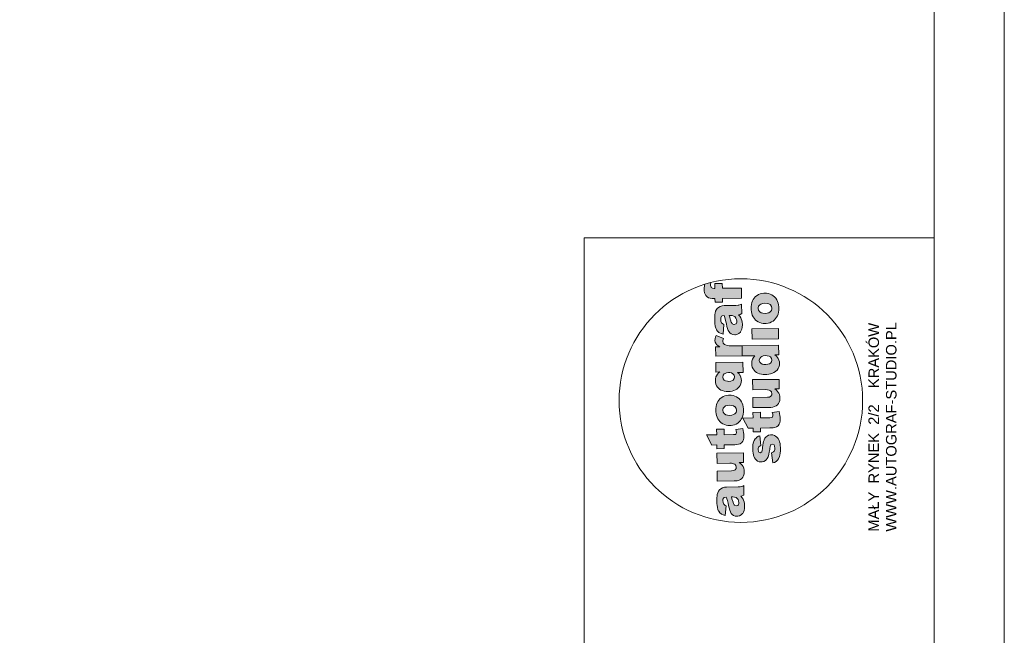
# Model space of a CAD drawing. Header units: millimetres. Extents: x 49908 to 79848, y -11883 to -3092.
# Tile 187 of 222: x 78351 to 79758, y -9440 to -8561. Entities that reach past the tile are written whole.
import ezdxf

# ---------------------------------------------------------------- set-up
doc = ezdxf.new("R2010")
doc.units = ezdxf.units.MM
doc.layers.add('A_CIENKA', color=9, linetype='Continuous', lineweight=9)
doc.styles.add('Arial', font='arial.ttf')

msp = doc.modelspace()

# ---------------------------------------------------------------- hatches: boundary and pattern name
at = {"layer": 'A_CIENKA'}
h = msp.add_hatch(color=2, dxfattribs=at)
h.dxf.hatch_style = 1
h.paths.add_polyline_path([(79360.8, -9228.4), (79360.4, -9228.4), (79357.9, -9228.7), (79355.2, -9229.5), (79355.1, -9229.6), (79352.6, -9230.9), (79350.7, -9232.5), (79349.5, -9234.1), (79348.4, -9236.4), (79347.7, -9239.1), (79347.4, -9241.1), (79347.2, -9243.6), (79347.1, -9246.4), (79347.1, -9249.6), (79347.2, -9251.9), (79347.5, -9254.6), (79347.8, -9257.1), (79347.9, -9257.6), (79348.6, -9260.4), (79349.6, -9262.6), (79349.8, -9262.9), (79351.4, -9265.1), (79353.2, -9266.8), (79353.9, -9267.2), (79356.2, -9268.2), (79359, -9269), (79360.3, -9255.1), (79358.7, -9254.5), (79356.9, -9252.8), (79356, -9250.6), (79355.7, -9247.6), (79355.8, -9245.8), (79356.8, -9243.7), (79357.7, -9243.1), (79360.5, -9242.6), (79361.5, -9245.2), (79362.2, -9247.7), (79362.2, -9247.7), (79362.7, -9249.3), (79363.2, -9251.5), (79363.9, -9254.5), (79364.7, -9258.2), (79365.4, -9261.2), (79366.4, -9263.8), (79367.6, -9265.9), (79368.9, -9267.5), (79370.9, -9268.8), (79373.3, -9269.7), (79376, -9269.9), (79377, -9269.9), (79379.5, -9269.3), (79381.7, -9268.1), (79383.7, -9266.3), (79384, -9266), (79385.2, -9264.1), (79386.1, -9261.7), (79386.6, -9259.1), (79386.7, -9256), (79386.7, -9254.8), (79386.4, -9252), (79385.9, -9249.4), (79385.1, -9247.1), (79384.4, -9245.8), (79383, -9243.7), (79381.1, -9241.5), (79383.4, -9241), (79385.7, -9239.9), (79385.5, -9226.3), (79384, -9227), (79381.7, -9227.8), (79380.4, -9228), (79377.5, -9228.2)])
h.paths.add_polyline_path([(79372.1, -9242.6), (79374.5, -9243.2), (79375.7, -9244.1), (79377.4, -9246.2), (79378.2, -9248.1), (79378.6, -9250.7), (79378.5, -9251.9), (79377.6, -9254.2), (79377.2, -9254.6), (79374.8, -9255.4), (79374.4, -9255.4), (79372.1, -9254.2), (79371.8, -9253.9), (79370.8, -9251.9), (79369.7, -9248.7), (79369.4, -9247.6), (79368.6, -9245), (79367.8, -9242.5), (79370.1, -9242.4)], flags=16)
h.paths.add_polyline_path([(79373.3, -9203.9), (79371.2, -9204.8), (79368.2, -9205.2), (79347.4, -9205.5), (79347.6, -9220), (79371.7, -9219.7), (79373.3, -9219.7), (79376.2, -9219.3), (79378.7, -9218.6), (79380.9, -9217.6), (79382.6, -9216.2), (79384.2, -9214.4), (79385.3, -9212.2), (79385.9, -9209.6), (79386.1, -9206.8), (79385.9, -9204.1), (79385.4, -9201.5), (79384.4, -9199.2), (79383, -9197.1), (79381.2, -9195.1), (79379, -9193.2), (79385.1, -9193.1), (79384.9, -9179.6), (79347.1, -9180.1), (79347.3, -9194.5), (79365.5, -9194.3), (79368.2, -9194.4), (79370.8, -9195), (79372.7, -9195.9), (79374.1, -9197.6), (79374.7, -9200.1), (79374.5, -9201.7)])
h.paths.add_polyline_path([(79346.7, -9145.8), (79346.8, -9153.8), (79332.4, -9154), (79340.1, -9168.4), (79347, -9168.3), (79347.1, -9173.6), (79357.7, -9173.5), (79357.6, -9168.2), (79370.9, -9168), (79372.6, -9168), (79375.6, -9167.8), (79378.1, -9167.3), (79380, -9166.7), (79380.5, -9166.5), (79382.7, -9164.9), (79384.2, -9162.9), (79384.3, -9162.7), (79385, -9160.7), (79385.4, -9158.1), (79385.5, -9154.9), (79385.4, -9152.9), (79385.2, -9150.3), (79384.8, -9147.6), (79384.2, -9144.9), (79374.2, -9146), (79374.8, -9148.2), (79375.2, -9150.8), (79374, -9153), (79373.7, -9153.2), (79370.8, -9153.5), (79357.4, -9153.7), (79357.3, -9145.7)])
h.paths.add_polyline_path([(79351.9, -9101.9), (79351.5, -9102.3), (79349.9, -9104.1), (79348.5, -9106.1), (79347.4, -9108.3), (79346.6, -9110.7), (79346, -9113.3), (79345.6, -9116.1), (79345.6, -9119.1), (79345.6, -9120.8), (79345.9, -9123.6), (79346.5, -9126.2), (79347.3, -9128.7), (79348.4, -9130.9), (79349.7, -9133), (79351.5, -9135), (79353.4, -9136.7), (79355.5, -9138.1), (79357.8, -9139.2), (79360.3, -9139.9), (79362.9, -9140.4), (79365.7, -9140.5), (79367.3, -9140.4), (79369.9, -9140), (79372.4, -9139.4), (79374.7, -9138.4), (79376.8, -9137), (79378.8, -9135.4), (79380.6, -9133.4), (79382, -9131.5), (79383.1, -9129.3), (79384, -9126.9), (79384.6, -9124.3), (79385, -9121.6), (79385.1, -9118.6), (79385, -9116.7), (79384.7, -9113.9), (79384.1, -9111.2), (79383.3, -9108.8), (79382.2, -9106.5), (79380.9, -9104.5), (79379.3, -9102.7), (79379.2, -9102.6), (79377.2, -9100.9), (79375.1, -9099.5), (79372.8, -9098.4), (79370.4, -9097.7), (79367.7, -9097.2), (79364.9, -9097.1), (79363.8, -9097.1), (79361.1, -9097.5), (79358.5, -9098.1), (79356.1, -9099), (79354, -9100.3)])
h.paths.add_polyline_path([(79356, -9121.4), (79355.5, -9118.8), (79355.5, -9118.2), (79356.2, -9115.8), (79357.8, -9113.8), (79359.6, -9112.6), (79362.1, -9111.9), (79365.2, -9111.6), (79368.4, -9111.9), (79370.9, -9112.5), (79372.8, -9113.6), (79373.3, -9114), (79374.8, -9116.1), (79375.2, -9118.7), (79375.3, -9119.3), (79374.6, -9121.8), (79372.9, -9123.8), (79371, -9125), (79368.5, -9125.7), (79365.5, -9126), (79362.4, -9125.8), (79359.9, -9125.1), (79358, -9124), (79357.4, -9123.5)], flags=16)
h.paths.add_polyline_path([(79345.6, -9050.5), (79345.7, -9064.1), (79351.3, -9064), (79349.6, -9065.4), (79347.8, -9067.4), (79346.4, -9069.4), (79345.7, -9071.2), (79345.2, -9073.7), (79345, -9076.7), (79345.2, -9078.9), (79345.7, -9081.4), (79346.7, -9083.8), (79348, -9085.9), (79349.8, -9087.8), (79350.7, -9088.5), (79352.6, -9089.8), (79354.9, -9090.7), (79357.4, -9091.4), (79360.2, -9091.8), (79363.3, -9091.9), (79366.1, -9091.8), (79368.9, -9091.3), (79371.4, -9090.6), (79373.7, -9089.7), (79375.7, -9088.4), (79377, -9087.4), (79378.9, -9085.5), (79380.4, -9083.4), (79381.4, -9081.2), (79382, -9078.7), (79382.2, -9076.1), (79382, -9073.9), (79381.3, -9071.4), (79380.3, -9068.9), (79380.1, -9068.7), (79378.7, -9066.7), (79376.6, -9064.7), (79384.4, -9064.6), (79384.2, -9050)])
h.paths.add_polyline_path([(79356, -9074), (79355.4, -9071.4), (79356, -9068.8), (79357.6, -9066.8), (79358.7, -9066), (79361, -9065.1), (79363.9, -9064.7), (79365.4, -9064.8), (79368.1, -9065.4), (79370.1, -9066.5), (79371.6, -9068.5), (79372.2, -9071), (79371.7, -9073.6), (79370.3, -9075.6), (79369.5, -9076.2), (79367.2, -9077.1), (79364.2, -9077.5), (79362.1, -9077.4), (79359.4, -9076.9), (79357.5, -9075.9)], flags=16)
h.paths.add_polyline_path([(79370.4, -9026.8), (79367.5, -9026.7), (79364.4, -9026.5), (79361.8, -9026.1), (79359.6, -9025.5), (79358, -9024.7), (79357.9, -9024.6), (79356.2, -9022.8), (79355.6, -9020.3), (79355.7, -9019), (79356.6, -9016.2), (79346.2, -9011.8), (79345.3, -9013.9), (79344.6, -9016.5), (79344.3, -9018.9), (79344.3, -9019), (79344.8, -9021.7), (79345.9, -9024), (79346.7, -9024.9), (79348.7, -9026.5), (79351.5, -9028), (79345.3, -9028), (79345.5, -9041.6), (79383.2, -9041.2), (79383.1, -9026.6)])
h.paths.add_polyline_path([(79357.7, -8969.3), (79357.3, -8969.3), (79354.7, -8969.7), (79352, -8970.5), (79351.9, -8970.5), (79349.4, -8971.8), (79347.5, -8973.4), (79346.4, -8975), (79345.3, -8977.3), (79344.6, -8980.1), (79344.3, -8982), (79344.1, -8984.5), (79344, -8987.4), (79344, -8990.5), (79344.1, -8992.8), (79344.3, -8995.5), (79344.7, -8998), (79344.8, -8998.6), (79345.5, -9001.4), (79346.5, -9003.5), (79346.6, -9003.8), (79348.2, -9006), (79350.1, -9007.7), (79350.7, -9008.1), (79353, -9009.2), (79355.9, -9009.9), (79357.1, -8996.1), (79355.6, -8995.4), (79353.7, -8993.8), (79352.9, -8991.5), (79352.6, -8988.5), (79352.7, -8986.7), (79353.6, -8984.6), (79354.5, -8984), (79357.3, -8983.5), (79358.3, -8986.1), (79359.1, -8988.6), (79359.1, -8988.6), (79359.5, -8990.2), (79360, -8992.5), (79360.7, -8995.5), (79361.5, -8999.1), (79362.3, -9002.1), (79363.3, -9004.7), (79364.4, -9006.8), (79365.8, -9008.4), (79367.7, -9009.7), (79370.1, -9010.6), (79372.9, -9010.8), (79373.9, -9010.8), (79376.3, -9010.2), (79378.6, -9009), (79380.6, -9007.2), (79380.8, -9006.9), (79382, -9005), (79382.9, -9002.7), (79383.4, -9000), (79383.6, -8996.9), (79383.5, -8995.7), (79383.3, -8992.9), (79382.7, -8990.4), (79381.9, -8988.1), (79381.3, -8986.8), (79379.8, -8984.6), (79377.9, -8982.4), (79380.3, -8981.9), (79382.5, -8980.8), (79382.3, -8967.2), (79380.8, -8967.9), (79378.5, -8968.7), (79377.3, -8968.9), (79374.3, -8969.1)])
h.paths.add_polyline_path([(79364.6, -8983.4), (79366.9, -8983.4), (79369, -8983.5), (79371.3, -8984.2), (79372.5, -8985), (79374.2, -8987.1), (79375.1, -8989), (79375.5, -8991.6), (79375.4, -8992.9), (79374.4, -8995.1), (79374, -8995.5), (79371.7, -8996.3), (79371.2, -8996.3), (79368.9, -8995.2), (79368.7, -8994.8), (79367.6, -8992.8), (79366.6, -8989.6), (79366.3, -8988.5), (79365.5, -8985.9)], flags=16)
h.paths.add_polyline_path([(79344.2, -8937.8), (79344.3, -8944.7), (79343.4, -8944.7), (79340.9, -8944.5), (79338.7, -8943.3), (79338.2, -8940.6), (79338.2, -8939.3), (79338.5, -8936.4, 0.013685), (79329.4, -8939), (79329.2, -8941.5), (79329, -8943.9), (79329, -8946), (79329.1, -8948.4), (79329.5, -8951.1), (79330.2, -8953.2), (79331.3, -8955.1), (79333.1, -8956.9), (79334.9, -8958), (79337.6, -8958.8), (79340.2, -8959.1), (79342.7, -8959.2), (79344.4, -8959.2), (79344.5, -8964.6), (79355.1, -8964.5), (79355.1, -8959.1), (79382.2, -8958.7), (79382.1, -8944.2), (79354.9, -8944.5), (79354.8, -8937.6)])
h.paths.add_polyline_path([(79400.3, -8958.5), (79398.9, -8960.5), (79397.8, -8962.7), (79397, -8965.1), (79396.4, -8967.7), (79396.1, -8970.5), (79396, -8973.5), (79396, -8975.1), (79396.3, -8978), (79396.9, -8980.6), (79397.7, -8983.1), (79398.8, -8985.3), (79400.2, -8987.4), (79401.9, -8989.4), (79403.9, -8991.1), (79406, -8992.5), (79408.3, -8993.6), (79410.7, -8994.3), (79413.3, -8994.8), (79416.1, -8994.9), (79417.7, -8994.8), (79420.3, -8994.5), (79422.8, -8993.8), (79425.1, -8992.7), (79427.3, -8991.4), (79429.2, -8989.8), (79431, -8987.8), (79432.4, -8985.9), (79433.5, -8983.7), (79434.4, -8981.3), (79435, -8978.7), (79435.4, -8976), (79435.5, -8973), (79435.4, -8971.1), (79435.1, -8968.3), (79434.5, -8965.6), (79433.7, -8963.2), (79432.6, -8961), (79431.3, -8958.9), (79429.7, -8957.1), (79429.6, -8957), (79427.6, -8955.3), (79425.5, -8953.9), (79423.2, -8952.8), (79420.8, -8952.1), (79418.1, -8951.6), (79415.4, -8951.5), (79414.2, -8951.5), (79411.5, -8951.9), (79409, -8952.5), (79406.6, -8953.5), (79404.4, -8954.7), (79402.3, -8956.3), (79401.9, -8956.8)])
h.paths.add_polyline_path([(79405.9, -8973.2), (79405.9, -8972.7), (79406.6, -8970.2), (79408.3, -8968.2), (79410, -8967.1), (79412.5, -8966.3), (79415.7, -8966), (79418.9, -8966.2), (79421.4, -8966.9), (79423.2, -8967.9), (79423.8, -8968.4), (79425.2, -8970.5), (79425.7, -8973.1), (79425.7, -8973.8), (79425, -8976.2), (79423.3, -8978.2), (79423.3, -8978.3), (79421.4, -8979.4), (79418.9, -8980.1), (79415.9, -8980.4), (79412.9, -8980.2), (79410.4, -8979.5), (79408.4, -8978.4), (79407.8, -8977.9), (79406.4, -8975.8)], flags=16)
h.paths.add_polyline_path([(79397.2, -9002.6), (79397.4, -9017.1), (79435.2, -9016.6), (79435, -9002.1)])
h.paths.add_polyline_path([(79383.1, -9026.6), (79383.2, -9041.2), (79401.4, -9040.9), (79400.9, -9041.5), (79399.2, -9043.6), (79398, -9045.9), (79397.7, -9046.8), (79397.1, -9049.3), (79396.9, -9052.1), (79397.1, -9054.6), (79397.7, -9057.1), (79398.8, -9059.4), (79400.2, -9061.6), (79402, -9063.5), (79403.6, -9064.7), (79405.7, -9065.8), (79408, -9066.7), (79410.6, -9067.4), (79413.4, -9067.7), (79416.5, -9067.8), (79418.5, -9067.7), (79421.3, -9067.4), (79423.8, -9066.8), (79426.3, -9065.9), (79428.6, -9064.9), (79430.7, -9063.5), (79431.4, -9063), (79433.2, -9061.3), (79434.7, -9059.3), (79435.7, -9057), (79436.3, -9054.5), (79436.4, -9051.7), (79436.3, -9049.7), (79435.7, -9047.1), (79434.7, -9044.7), (79433.9, -9043.6), (79432.2, -9041.6), (79429.9, -9039.6), (79435.4, -9039.5), (79435.3, -9026)])
h.paths.add_polyline_path([(79413.4, -9041), (79416.4, -9040.7), (79419.1, -9040.9), (79421.6, -9041.4), (79423.6, -9042.5), (79425.2, -9044.6), (79425.8, -9047.1), (79425.3, -9049.4), (79423.7, -9051.5), (79422.4, -9052.3), (79420, -9053.1), (79416.9, -9053.3), (79414.3, -9053.2), (79411.7, -9052.7), (79409.8, -9051.7), (79408.3, -9049.9), (79407.7, -9047.4), (79408.3, -9044.8), (79409.8, -9042.7), (79411.1, -9041.8)], flags=16)
h.paths.add_polyline_path([(79398.1, -9075), (79398.2, -9089.5), (79416.4, -9089.3), (79419.2, -9089.4), (79421.8, -9089.9), (79423.6, -9090.8), (79425, -9092.5), (79425.6, -9095.1), (79425.5, -9096.7), (79424.2, -9098.8), (79424.2, -9098.8), (79422.2, -9099.8), (79419.2, -9100.2), (79398.4, -9100.4), (79398.6, -9115), (79422.6, -9114.7), (79424.2, -9114.6), (79427.1, -9114.2), (79429.6, -9113.5), (79431.8, -9112.5), (79433.6, -9111.1), (79435.1, -9109.3), (79436.2, -9107.1), (79436.9, -9104.6), (79437, -9101.7), (79436.9, -9099), (79436.3, -9096.4), (79435.4, -9094.2), (79435.3, -9094), (79433.9, -9092), (79432.2, -9090.1), (79429.9, -9088.1), (79436, -9088.1), (79435.9, -9074.6)])
h.paths.add_polyline_path([(79409.3, -9129.6), (79409.2, -9121.6), (79398.6, -9121.7), (79398.7, -9129.7), (79384.3, -9129.9), (79392, -9144.3), (79398.9, -9144.2), (79399, -9149.5), (79409.6, -9149.4), (79409.5, -9144.1), (79422.8, -9143.9), (79424.5, -9143.9), (79427.6, -9143.6), (79430, -9143.2), (79432, -9142.6), (79432.4, -9142.3), (79434.6, -9140.8), (79436.1, -9138.7), (79436.9, -9136.6), (79437.3, -9134), (79437.4, -9130.8), (79437.3, -9128.8), (79437.1, -9126.2), (79436.7, -9123.5), (79436.1, -9120.7), (79426.1, -9121.9), (79426.8, -9124.1), (79427.1, -9126.6), (79425.9, -9128.9), (79425.6, -9129), (79422.7, -9129.4)])
h.paths.add_polyline_path([(79418.7, -9155.7), (79417.5, -9156.7), (79415.8, -9158.6), (79414.5, -9161.1), (79414.5, -9161.3), (79413.8, -9163.3), (79413.3, -9165.7), (79412.8, -9168.6), (79412.4, -9171.9), (79412.2, -9173.3), (79411.8, -9176.3), (79411.2, -9178.2), (79409.1, -9179.6), (79407, -9178.5), (79406.5, -9177.7), (79406.1, -9174.9), (79406.2, -9173.1), (79407.2, -9170.7), (79407.5, -9170.3), (79409.8, -9169), (79408.3, -9155.2), (79406.7, -9155.9), (79404.3, -9157.3), (79402.5, -9158.8), (79401.8, -9159.6), (79400.4, -9161.7), (79399.3, -9164.3), (79399, -9165.7), (79398.6, -9168.1), (79398.4, -9170.9), (79398.4, -9174.3), (79398.5, -9177), (79398.8, -9179.9), (79399.2, -9182.3), (79399.9, -9184.5), (79400.7, -9186.4), (79402.2, -9188.6), (79404, -9190.4), (79405.3, -9191.3), (79407.7, -9192.2), (79410.4, -9192.5), (79411.7, -9192.4), (79414.2, -9191.7), (79416.5, -9190.4), (79417.3, -9189.7), (79419, -9187.7), (79420.2, -9185.4), (79420.8, -9183.6), (79421.4, -9181.3), (79421.9, -9178.4), (79422.5, -9174.9), (79422.8, -9173.4), (79423.4, -9170.3), (79423.9, -9168.7), (79424.2, -9168.2), (79426.4, -9167), (79428.7, -9168.2), (79429.6, -9169.9), (79430, -9172.7), (79429.8, -9174.7), (79428.9, -9177), (79427.8, -9178.2), (79425.3, -9179.5), (79426.8, -9193.9), (79429.3, -9193.1), (79431.6, -9191.8), (79433.5, -9190.2), (79435.1, -9188.1), (79435.8, -9186.9), (79436.6, -9184.9), (79437.2, -9182.6), (79437.6, -9179.9), (79437.9, -9176.8), (79437.9, -9173.4), (79437.9, -9172), (79437.7, -9169), (79437.3, -9166.3), (79436.7, -9163.9), (79436, -9161.8), (79435.9, -9161.7), (79434.5, -9159.2), (79432.9, -9157.1), (79430.9, -9155.6), (79429.6, -9154.9), (79427.1, -9154), (79424.6, -9153.7), (79423.5, -9153.8), (79421, -9154.4)])

# ---------------------------------------------------------------- linework, layer by layer
at = {"layer": 'A_CIENKA', "color": 2}
for p, q in [((79157.6, -8872.6), (79157.6, -11782.6)), ((79657.6, -8872.6), (79657.6, -11782.6))]:
    msp.add_line(p, q, dxfattribs=at)
at = {"layer": 'A_CIENKA', "color": 2, "lineweight": 0}
for p, q in [((79329.2, -8941.5), (79329, -8943.9)), ((79329.4, -8939), (79329.2, -8941.5)), ((79338.2, -8939.3), (79338.5, -8936.4)), ((79338.2, -8940.6), (79338.2, -8939.3)), ((79338.7, -8943.2), (79338.2, -8940.6)), ((79338.9, -8943.4), (79338.7, -8943.2)), ((79340.9, -8944.5), (79338.9, -8943.4)), ((79354.8, -8937.6), (79344.2, -8937.8)), ((79344.2, -8937.8), (79344.3, -8944.7)), ((79354.9, -8944.5), (79354.8, -8937.6)), ((79329, -8943.9), (79329, -8946)), ((79329, -8946), (79329.1, -8948.4)), ((79329.1, -8948.4), (79329.5, -8951.1)), ((79329.5, -8951.1), (79330.2, -8953.2)), ((79330.2, -8953.2), (79331.3, -8955.1)), ((79331.3, -8955.1), (79333.1, -8956.9)), ((79333.1, -8956.9), (79334.9, -8958)), ((79343.4, -8944.7), (79340.9, -8944.5)), ((79344.3, -8944.7), (79343.4, -8944.7)), ((79382.1, -8944.2), (79354.9, -8944.5)), ((79382.2, -8958.7), (79382.1, -8944.2)), ((79401.9, -8956.8), (79400.3, -8958.5)), ((79402.3, -8956.3), (79401.9, -8956.8)), ((79404.4, -8954.7), (79402.3, -8956.3)), ((79406.6, -8953.5), (79404.4, -8954.7)), ((79409, -8952.5), (79406.6, -8953.5)), ((79411.5, -8951.9), (79409, -8952.5)), ((79414.2, -8951.5), (79411.5, -8951.9)), ((79415.4, -8951.5), (79414.2, -8951.5)), ((79418.1, -8951.6), (79415.4, -8951.5)), ((79420.8, -8952.1), (79418.1, -8951.6)), ((79423.2, -8952.8), (79420.8, -8952.1)), ((79425.5, -8953.9), (79423.2, -8952.8)), ((79427.6, -8955.3), (79425.5, -8953.9)), ((79429.6, -8957), (79427.6, -8955.3)), ((79429.7, -8957.1), (79429.6, -8957)), ((79431.3, -8958.9), (79429.7, -8957.1)), ((79334.9, -8958), (79337.6, -8958.8)), ((79337.6, -8958.8), (79340.2, -8959.1)), ((79340.2, -8959.1), (79342.7, -8959.2)), ((79342.7, -8959.2), (79344.4, -8959.2)), ((79344.4, -8959.2), (79344.5, -8964.6)), ((79344.5, -8964.6), (79355.1, -8964.5)), ((79349.4, -8971.8), (79347.5, -8973.4)), ((79351.9, -8970.5), (79349.4, -8971.8)), ((79352, -8970.5), (79351.9, -8970.5)), ((79354.7, -8969.7), (79352, -8970.5)), ((79357.3, -8969.3), (79354.7, -8969.7)), ((79355.1, -8959.1), (79382.2, -8958.7)), ((79355.1, -8964.5), (79355.1, -8959.1)), ((79357.7, -8969.3), (79357.3, -8969.3)), ((79374.3, -8969.1), (79357.7, -8969.3)), ((79377.3, -8968.9), (79374.3, -8969.1)), ((79378.5, -8968.7), (79377.3, -8968.9)), ((79380.8, -8967.9), (79378.5, -8968.7)), ((79382.3, -8967.2), (79380.8, -8967.9)), ((79382.5, -8980.8), (79382.3, -8967.2)), ((79396.1, -8970.5), (79396, -8973.5)), ((79396.4, -8967.7), (79396.1, -8970.5)), ((79397, -8965.1), (79396.4, -8967.7)), ((79397.8, -8962.7), (79397, -8965.1)), ((79398.9, -8960.5), (79397.8, -8962.7)), ((79400.3, -8958.5), (79398.9, -8960.5)), ((79405.9, -8972.7), (79406.6, -8970.2)), ((79406.6, -8970.2), (79408.3, -8968.2)), ((79408.3, -8968.2), (79410, -8967.1)), ((79410, -8967.1), (79412.5, -8966.3)), ((79412.5, -8966.3), (79415.6, -8966)), ((79415.6, -8966), (79415.7, -8966)), ((79415.7, -8966), (79418.9, -8966.2)), ((79418.9, -8966.2), (79421.4, -8966.9)), ((79421.4, -8966.9), (79423.2, -8967.9)), ((79423.2, -8967.9), (79423.8, -8968.4)), ((79423.8, -8968.4), (79425.2, -8970.5)), ((79425.2, -8970.5), (79425.7, -8973.1)), ((79432.6, -8961), (79431.3, -8958.9)), ((79433.7, -8963.2), (79432.6, -8961)), ((79434.5, -8965.6), (79433.7, -8963.2)), ((79435.1, -8968.3), (79434.5, -8965.6)), ((79435.4, -8971.1), (79435.1, -8968.3)), ((79435.5, -8973), (79435.4, -8971.1)), ((79344.1, -8984.5), (79344, -8987.4)), ((79344.3, -8982), (79344.1, -8984.5)), ((79344.6, -8980.1), (79344.3, -8982)), ((79345.3, -8977.3), (79344.6, -8980.1)), ((79346.4, -8975), (79345.3, -8977.3)), ((79347.5, -8973.4), (79346.4, -8975)), ((79352.7, -8986.7), (79353.6, -8984.6)), ((79353.6, -8984.6), (79354.5, -8984)), ((79354.5, -8984), (79357.3, -8983.5)), ((79357.3, -8983.5), (79357.3, -8983.5)), ((79357.3, -8983.5), (79358.3, -8986.1)), ((79365.5, -8985.9), (79364.6, -8983.4)), ((79364.6, -8983.4), (79366.9, -8983.4)), ((79366.3, -8988.5), (79365.5, -8985.9)), ((79366.9, -8983.4), (79369, -8983.5)), ((79369, -8983.5), (79371.3, -8984.2)), ((79371.3, -8984.2), (79372.5, -8985)), ((79372.5, -8985), (79374.2, -8987.1)), ((79377.9, -8982.4), (79380.3, -8981.9)), ((79379.8, -8984.6), (79377.9, -8982.4)), ((79381.3, -8986.8), (79379.8, -8984.6)), ((79380.3, -8981.9), (79382.5, -8980.8)), ((79396, -8973.5), (79396, -8975.1)), ((79396, -8975.1), (79396.3, -8978)), ((79396.3, -8978), (79396.9, -8980.6)), ((79396.9, -8980.6), (79397.7, -8983.1)), ((79397.7, -8983.1), (79398.8, -8985.3)), ((79398.8, -8985.3), (79400.2, -8987.4)), ((79405.9, -8973.2), (79405.9, -8972.7)), ((79406.4, -8975.8), (79405.9, -8973.2)), ((79407.8, -8977.9), (79406.4, -8975.8)), ((79408.4, -8978.4), (79407.8, -8977.9)), ((79410.4, -8979.5), (79408.4, -8978.4)), ((79412.9, -8980.2), (79410.4, -8979.5)), ((79415.9, -8980.4), (79412.9, -8980.2)), ((79418.9, -8980.1), (79415.9, -8980.4)), ((79421.4, -8979.4), (79418.9, -8980.1)), ((79423.3, -8978.3), (79421.4, -8979.4)), ((79425, -8976.2), (79423.3, -8978.2)), ((79423.3, -8978.2), (79423.3, -8978.3)), ((79425.7, -8973.8), (79425, -8976.2)), ((79425.7, -8973.1), (79425.7, -8973.8)), ((79431, -8987.8), (79432.4, -8985.9)), ((79432.4, -8985.9), (79433.5, -8983.7)), ((79433.5, -8983.7), (79434.4, -8981.3)), ((79434.4, -8981.3), (79435, -8978.7)), ((79435, -8978.7), (79435.4, -8976)), ((79435.4, -8976), (79435.5, -8973)), ((79344, -8987.4), (79344, -8990.5)), ((79344, -8990.5), (79344.1, -8992.8)), ((79344.1, -8992.8), (79344.3, -8995.5)), ((79344.3, -8995.5), (79344.7, -8998)), ((79344.7, -8998), (79344.8, -8998.6)), ((79344.8, -8998.6), (79345.5, -9001.4)), ((79352.6, -8988.5), (79352.7, -8986.7)), ((79352.9, -8991.5), (79352.6, -8988.5)), ((79353.7, -8993.7), (79352.9, -8991.5)), ((79353.8, -8993.9), (79353.7, -8993.7)), ((79355.6, -8995.4), (79353.8, -8993.9)), ((79357.1, -8996.1), (79355.6, -8995.4)), ((79355.9, -9009.9), (79357.1, -8996.1)), ((79358.3, -8986.1), (79359.1, -8988.6)), ((79359.1, -8988.6), (79359.1, -8988.6)), ((79359.1, -8988.6), (79359.5, -8990.2)), ((79359.5, -8990.2), (79360, -8992.5)), ((79360, -8992.5), (79360.7, -8995.5)), ((79360.7, -8995.5), (79361.5, -8999.1)), ((79361.5, -8999.1), (79362.3, -9002.1)), ((79366.6, -8989.6), (79366.3, -8988.5)), ((79367.6, -8992.8), (79366.6, -8989.6)), ((79368.7, -8994.8), (79367.6, -8992.8)), ((79368.9, -8995.2), (79368.7, -8994.8)), ((79371.2, -8996.3), (79368.9, -8995.2)), ((79371.7, -8996.3), (79371.2, -8996.3)), ((79374, -8995.5), (79371.7, -8996.3)), ((79374.4, -8995.1), (79374, -8995.5)), ((79374.2, -8987.1), (79375.1, -8989)), ((79375.4, -8992.9), (79374.4, -8995.1)), ((79375.1, -8989), (79375.5, -8991.6)), ((79375.5, -8991.6), (79375.4, -8992.9)), ((79381.9, -8988.1), (79381.3, -8986.8)), ((79382.7, -8990.4), (79381.9, -8988.1)), ((79383.3, -8992.9), (79382.7, -8990.4)), ((79382.9, -9002.7), (79383.4, -9000)), ((79383.5, -8995.7), (79383.3, -8992.9)), ((79383.4, -9000), (79383.6, -8996.9)), ((79383.6, -8996.9), (79383.5, -8995.7)), ((79400.2, -8987.4), (79401.8, -8989.2)), ((79401.8, -8989.2), (79401.9, -8989.4)), ((79401.9, -8989.4), (79403.9, -8991.1)), ((79403.9, -8991.1), (79406, -8992.5)), ((79406, -8992.5), (79408.3, -8993.6)), ((79408.3, -8993.6), (79410.7, -8994.3)), ((79410.7, -8994.3), (79413.3, -8994.8)), ((79413.3, -8994.8), (79416.1, -8994.9)), ((79416.1, -8994.9), (79417.7, -8994.8)), ((79417.7, -8994.8), (79420.3, -8994.5)), ((79420.3, -8994.5), (79422.8, -8993.8)), ((79422.8, -8993.8), (79425.1, -8992.7)), ((79425.1, -8992.7), (79427.3, -8991.4)), ((79427.3, -8991.4), (79429.2, -8989.8)), ((79429.2, -8989.8), (79431, -8987.8)), ((79345.3, -9013.9), (79344.6, -9016.5)), ((79346.2, -9011.8), (79345.3, -9013.9)), ((79345.5, -9001.4), (79346.5, -9003.5)), ((79356.6, -9016.2), (79346.2, -9011.8)), ((79346.5, -9003.5), (79346.6, -9003.8)), ((79346.6, -9003.8), (79348.2, -9006)), ((79348.2, -9006), (79350.1, -9007.7)), ((79350.1, -9007.7), (79350.7, -9008.1)), ((79350.7, -9008.1), (79353, -9009.2)), ((79353, -9009.2), (79355.9, -9009.9)), ((79362.3, -9002.1), (79363.3, -9004.7)), ((79363.3, -9004.7), (79364.4, -9006.8)), ((79364.4, -9006.8), (79365.8, -9008.4)), ((79365.8, -9008.4), (79367.7, -9009.7)), ((79367.7, -9009.7), (79370.1, -9010.6)), ((79370.1, -9010.6), (79372.9, -9010.8)), ((79372.9, -9010.8), (79373.9, -9010.8)), ((79373.9, -9010.8), (79376.3, -9010.2)), ((79376.3, -9010.2), (79378.6, -9009)), ((79378.6, -9009), (79380.6, -9007.2)), ((79380.6, -9007.2), (79380.8, -9006.9)), ((79380.8, -9006.9), (79382, -9005)), ((79382, -9005), (79382.9, -9002.7)), ((79435, -9002.1), (79397.2, -9002.6)), ((79397.2, -9002.6), (79397.4, -9017.1)), ((79435.2, -9016.6), (79435, -9002.1)), ((79344.6, -9016.5), (79344.3, -9018.9)), ((79344.3, -9018.9), (79344.3, -9019)), ((79344.3, -9019), (79344.8, -9021.7)), ((79344.8, -9021.7), (79345.9, -9024)), ((79345.3, -9028), (79345.5, -9041.6)), ((79351.5, -9028), (79345.3, -9028)), ((79345.9, -9024), (79346.7, -9024.9)), ((79346.7, -9024.9), (79348.7, -9026.5)), ((79348.7, -9026.5), (79351.5, -9028)), ((79355.6, -9020.3), (79355.7, -9019)), ((79356.2, -9022.8), (79355.6, -9020.3)), ((79355.7, -9019), (79356.6, -9016.2)), ((79357.9, -9024.6), (79356.2, -9022.8)), ((79358, -9024.7), (79357.9, -9024.6)), ((79359.6, -9025.5), (79358, -9024.7)), ((79361.8, -9026.1), (79359.6, -9025.5)), ((79364.4, -9026.5), (79361.8, -9026.1)), ((79367.5, -9026.7), (79364.4, -9026.5)), ((79370.4, -9026.8), (79367.5, -9026.7)), ((79383.1, -9026.6), (79370.4, -9026.8)), ((79435.3, -9026), (79383.1, -9026.6)), ((79383.2, -9041.2), (79383.1, -9026.6)), ((79383.1, -9026.6), (79383.2, -9041.2)), ((79397.4, -9017.1), (79435.2, -9016.6)), ((79435.4, -9039.5), (79435.3, -9026)), ((79345.5, -9041.6), (79383.2, -9041.2)), ((79383.2, -9041.2), (79401.4, -9040.9)), ((79400.9, -9041.5), (79399.2, -9043.6)), ((79401.4, -9040.9), (79400.9, -9041.5)), ((79409.8, -9042.7), (79411.1, -9041.8)), ((79411.1, -9041.8), (79413.4, -9041)), ((79413.4, -9041), (79416.4, -9040.7)), ((79416.4, -9040.7), (79419.1, -9040.9)), ((79419.1, -9040.9), (79421.6, -9041.4)), ((79421.6, -9041.4), (79423.6, -9042.5)), ((79429.9, -9039.6), (79435.4, -9039.5)), ((79432.2, -9041.6), (79429.9, -9039.6)), ((79433.9, -9043.6), (79432.2, -9041.6)), ((79384.2, -9050), (79345.6, -9050.5)), ((79345.6, -9050.5), (79345.7, -9064.1)), ((79384.4, -9064.6), (79384.2, -9050)), ((79397.1, -9049.3), (79396.9, -9052.1)), ((79396.9, -9052.1), (79397.1, -9054.6)), ((79397.7, -9046.8), (79397.1, -9049.3)), ((79397.1, -9054.6), (79397.7, -9057.1)), ((79398, -9045.9), (79397.7, -9046.8)), ((79399.2, -9043.6), (79398, -9045.9)), ((79407.7, -9047.3), (79408.3, -9044.8)), ((79407.7, -9047.5), (79407.7, -9047.3)), ((79408.3, -9049.9), (79407.7, -9047.5)), ((79408.3, -9044.8), (79409.8, -9042.7)), ((79409.8, -9051.7), (79408.3, -9049.9)), ((79411.7, -9052.7), (79409.8, -9051.7)), ((79414.3, -9053.2), (79411.7, -9052.7)), ((79416.9, -9053.3), (79414.3, -9053.2)), ((79420, -9053.1), (79416.9, -9053.3)), ((79422.4, -9052.3), (79420, -9053.1)), ((79423.7, -9051.5), (79422.4, -9052.3)), ((79423.6, -9042.5), (79423.6, -9042.6)), ((79423.6, -9042.6), (79425.2, -9044.6)), ((79425.3, -9049.4), (79423.7, -9051.5)), ((79425.2, -9044.6), (79425.8, -9047.1)), ((79425.8, -9047.1), (79425.3, -9049.4)), ((79434.7, -9044.7), (79433.9, -9043.6)), ((79435.7, -9047.1), (79434.7, -9044.7)), ((79436.3, -9049.7), (79435.7, -9047.1)), ((79435.7, -9057), (79436.3, -9054.5)), ((79436.4, -9051.7), (79436.3, -9049.7)), ((79436.3, -9054.5), (79436.4, -9051.7)), ((79345.7, -9064.1), (79351.3, -9064)), ((79346.4, -9069.4), (79345.7, -9071.2)), ((79347.8, -9067.4), (79346.4, -9069.4)), ((79349.6, -9065.4), (79347.8, -9067.4)), ((79351.3, -9064), (79349.6, -9065.4)), ((79355.5, -9071.3), (79356, -9068.8)), ((79356, -9068.8), (79357.6, -9066.8)), ((79357.6, -9066.8), (79358.7, -9066)), ((79358.7, -9066), (79361, -9065.1)), ((79361, -9065.1), (79363.9, -9064.7)), ((79363.9, -9064.7), (79365.4, -9064.8)), ((79365.4, -9064.8), (79368.1, -9065.4)), ((79368.1, -9065.4), (79370.1, -9066.5)), ((79370.1, -9066.5), (79371.6, -9068.5)), ((79371.6, -9068.5), (79372.2, -9071)), ((79376.6, -9064.7), (79384.4, -9064.6)), ((79378.7, -9066.7), (79376.6, -9064.7)), ((79380.1, -9068.7), (79378.7, -9066.7)), ((79380.3, -9068.9), (79380.1, -9068.7)), ((79381.3, -9071.4), (79380.3, -9068.9)), ((79397.7, -9057.1), (79398.8, -9059.4)), ((79398.8, -9059.4), (79400.2, -9061.6)), ((79400.2, -9061.6), (79402, -9063.5)), ((79402, -9063.5), (79403.6, -9064.7)), ((79403.6, -9064.7), (79405.7, -9065.8)), ((79405.7, -9065.8), (79408, -9066.7)), ((79408, -9066.7), (79410.6, -9067.4)), ((79410.6, -9067.4), (79413.4, -9067.7)), ((79413.4, -9067.7), (79416.5, -9067.8)), ((79416.5, -9067.8), (79418.5, -9067.7)), ((79418.5, -9067.7), (79421.3, -9067.4)), ((79421.3, -9067.4), (79423.8, -9066.8)), ((79423.8, -9066.8), (79426.3, -9065.9)), ((79426.3, -9065.9), (79428.6, -9064.9)), ((79428.6, -9064.9), (79430.7, -9063.5)), ((79430.7, -9063.5), (79431.4, -9063)), ((79431.4, -9063), (79433.2, -9061.3)), ((79433.2, -9061.3), (79434.7, -9059.3)), ((79434.7, -9059.3), (79435.7, -9057)), ((79345.2, -9073.7), (79345, -9076.7)), ((79345, -9076.7), (79345.2, -9078.9)), ((79345.7, -9071.2), (79345.2, -9073.7)), ((79345.2, -9078.9), (79345.7, -9081.4)), ((79345.7, -9081.4), (79346.7, -9083.8)), ((79346.7, -9083.8), (79348, -9085.9)), ((79355.5, -9071.5), (79355.5, -9071.3)), ((79356, -9074), (79355.5, -9071.5)), ((79357.5, -9075.9), (79356, -9074)), ((79359.4, -9076.9), (79357.5, -9075.9)), ((79362.1, -9077.4), (79359.4, -9076.9)), ((79364.2, -9077.5), (79362.1, -9077.4)), ((79367.2, -9077.1), (79364.2, -9077.5)), ((79369.5, -9076.2), (79367.2, -9077.1)), ((79370.3, -9075.6), (79369.5, -9076.2)), ((79371.7, -9073.6), (79370.3, -9075.6)), ((79372.2, -9071), (79371.7, -9073.6)), ((79378.9, -9085.5), (79380.4, -9083.4)), ((79380.4, -9083.4), (79381.4, -9081.2)), ((79382, -9073.9), (79381.3, -9071.4)), ((79381.4, -9081.2), (79382, -9078.7)), ((79382.2, -9076.1), (79382, -9073.9)), ((79382, -9078.7), (79382.2, -9076.1)), ((79435.9, -9074.6), (79398.1, -9075)), ((79398.1, -9075), (79398.2, -9089.5)), ((79436, -9088.1), (79435.9, -9074.6)), ((79348, -9085.9), (79349.8, -9087.8)), ((79349.8, -9087.8), (79350.7, -9088.5)), ((79350.7, -9088.5), (79352.6, -9089.8)), ((79352.6, -9089.8), (79354.9, -9090.7)), ((79354.9, -9090.7), (79357.4, -9091.4)), ((79358.5, -9098.1), (79356.1, -9099)), ((79357.4, -9091.4), (79360.2, -9091.8)), ((79361.1, -9097.5), (79358.5, -9098.1)), ((79360.2, -9091.8), (79363.3, -9091.9)), ((79363.8, -9097.1), (79361.1, -9097.5)), ((79363.3, -9091.9), (79366.1, -9091.8)), ((79364.9, -9097.1), (79363.8, -9097.1)), ((79367.7, -9097.2), (79364.9, -9097.1)), ((79366.1, -9091.8), (79368.9, -9091.3)), ((79370.4, -9097.7), (79367.7, -9097.2)), ((79368.9, -9091.3), (79371.4, -9090.6)), ((79372.8, -9098.4), (79370.4, -9097.7)), ((79371.4, -9090.6), (79373.7, -9089.7)), ((79375.1, -9099.5), (79372.8, -9098.4)), ((79373.7, -9089.7), (79375.7, -9088.4)), ((79375.7, -9088.4), (79377, -9087.4)), ((79377, -9087.4), (79378.9, -9085.5)), ((79398.2, -9089.5), (79416.4, -9089.3)), ((79416.4, -9089.3), (79419.2, -9089.4)), ((79419.2, -9089.4), (79421.8, -9089.9)), ((79421.8, -9089.9), (79423.6, -9090.8)), ((79423.6, -9090.8), (79425, -9092.5)), ((79425.5, -9096.7), (79424.2, -9098.8)), ((79425, -9092.5), (79425.6, -9095.1)), ((79425.6, -9095.1), (79425.5, -9096.7)), ((79432.2, -9090.1), (79429.9, -9088.1)), ((79429.9, -9088.1), (79436, -9088.1)), ((79433.9, -9092), (79432.2, -9090.1)), ((79435.3, -9094), (79433.9, -9092)), ((79435.4, -9094.2), (79435.3, -9094)), ((79436.3, -9096.4), (79435.4, -9094.2)), ((79436.9, -9099), (79436.3, -9096.4)), ((79346.6, -9110.7), (79346, -9113.3)), ((79347.4, -9108.3), (79346.6, -9110.7)), ((79348.5, -9106.1), (79347.4, -9108.3)), ((79349.9, -9104.1), (79348.5, -9106.1)), ((79351.5, -9102.3), (79349.9, -9104.1)), ((79351.9, -9101.9), (79351.5, -9102.3)), ((79354, -9100.3), (79351.9, -9101.9)), ((79356.1, -9099), (79354, -9100.3)), ((79359.6, -9112.6), (79362.1, -9111.9)), ((79362.1, -9111.9), (79365.1, -9111.6)), ((79365.1, -9111.6), (79365.3, -9111.6)), ((79365.3, -9111.6), (79368.4, -9111.9)), ((79368.4, -9111.9), (79370.9, -9112.5)), ((79370.9, -9112.5), (79372.8, -9113.6)), ((79377.2, -9100.9), (79375.1, -9099.5)), ((79379.2, -9102.6), (79377.2, -9100.9)), ((79379.3, -9102.7), (79379.2, -9102.6)), ((79380.9, -9104.5), (79379.3, -9102.7)), ((79382.2, -9106.5), (79380.9, -9104.5)), ((79383.3, -9108.8), (79382.2, -9106.5)), ((79384.1, -9111.2), (79383.3, -9108.8)), ((79384.7, -9113.9), (79384.1, -9111.2)), ((79419.2, -9100.2), (79398.4, -9100.4)), ((79398.4, -9100.4), (79398.6, -9115)), ((79422.2, -9099.8), (79419.2, -9100.2)), ((79424.2, -9098.8), (79422.2, -9099.8)), ((79424.2, -9098.8), (79424.2, -9098.8)), ((79429.6, -9113.5), (79431.8, -9112.5)), ((79431.8, -9112.5), (79433.6, -9111.1)), ((79433.6, -9111.1), (79435.1, -9109.3)), ((79435.1, -9109.3), (79436.2, -9107.1)), ((79436.2, -9107.1), (79436.9, -9104.6)), ((79437, -9101.7), (79436.9, -9099)), ((79436.9, -9104.6), (79437, -9101.7)), ((79346, -9113.3), (79345.6, -9116.1)), ((79345.6, -9116.1), (79345.6, -9119.1)), ((79345.6, -9119.1), (79345.6, -9120.8)), ((79345.6, -9120.8), (79345.9, -9123.6)), ((79345.9, -9123.6), (79346.5, -9126.2)), ((79346.5, -9126.2), (79347.3, -9128.7)), ((79355.5, -9118.2), (79356.2, -9115.8)), ((79355.5, -9118.8), (79355.5, -9118.2)), ((79356, -9121.4), (79355.5, -9118.8)), ((79357.4, -9123.5), (79356, -9121.4)), ((79356.2, -9115.8), (79357.8, -9113.8)), ((79358, -9124), (79357.4, -9123.5)), ((79357.8, -9113.8), (79359.6, -9112.6)), ((79359.9, -9125.1), (79358, -9124)), ((79362.4, -9125.8), (79359.9, -9125.1)), ((79365.5, -9126), (79362.4, -9125.8)), ((79368.5, -9125.7), (79365.5, -9126)), ((79371, -9125), (79368.5, -9125.7)), ((79372.9, -9123.8), (79371, -9125)), ((79372.8, -9113.6), (79373.3, -9114)), ((79374.6, -9121.8), (79372.9, -9123.8)), ((79372.9, -9123.8), (79372.9, -9123.8)), ((79373.3, -9114), (79374.8, -9116.1)), ((79375.3, -9119.3), (79374.6, -9121.8)), ((79374.8, -9116.1), (79375.2, -9118.7)), ((79375.2, -9118.7), (79375.3, -9119.3)), ((79384, -9126.9), (79384.6, -9124.3)), ((79384.6, -9124.3), (79385, -9121.6)), ((79385, -9116.7), (79384.7, -9113.9)), ((79385.1, -9118.6), (79385, -9116.7)), ((79385, -9121.6), (79385.1, -9118.6)), ((79398.6, -9115), (79422.6, -9114.7)), ((79409.2, -9121.6), (79398.6, -9121.7)), ((79398.6, -9121.7), (79398.7, -9129.7)), ((79409.3, -9129.6), (79409.2, -9121.6)), ((79422.6, -9114.7), (79424.2, -9114.6)), ((79424.2, -9114.6), (79427.1, -9114.2)), ((79436.1, -9120.7), (79426.1, -9121.9)), ((79426.1, -9121.9), (79426.8, -9124.1)), ((79426.8, -9124.1), (79427.1, -9126.4)), ((79427.1, -9114.2), (79429.6, -9113.5)), ((79427.1, -9126.4), (79427.1, -9126.8)), ((79436.7, -9123.5), (79436.1, -9120.7)), ((79437.1, -9126.2), (79436.7, -9123.5)), ((79437.3, -9128.8), (79437.1, -9126.2)), ((79347.3, -9128.7), (79348.4, -9130.9)), ((79348.4, -9130.9), (79349.7, -9133)), ((79349.7, -9133), (79351.3, -9134.8)), ((79351.3, -9134.8), (79351.4, -9135)), ((79351.4, -9135), (79353.4, -9136.7)), ((79353.4, -9136.7), (79355.5, -9138.1)), ((79355.5, -9138.1), (79357.8, -9139.2)), ((79357.8, -9139.2), (79360.3, -9139.9)), ((79360.3, -9139.9), (79362.9, -9140.4)), ((79362.9, -9140.4), (79365.7, -9140.5)), ((79365.7, -9140.5), (79367.3, -9140.4)), ((79367.3, -9140.4), (79369.9, -9140)), ((79369.9, -9140), (79372.4, -9139.4)), ((79372.4, -9139.4), (79374.7, -9138.4)), ((79374.7, -9138.4), (79376.8, -9137)), ((79376.8, -9137), (79378.8, -9135.4)), ((79378.8, -9135.4), (79380.6, -9133.4)), ((79380.6, -9133.4), (79382, -9131.5)), ((79382, -9131.5), (79383.1, -9129.3)), ((79383.1, -9129.3), (79384, -9126.9)), ((79398.7, -9129.7), (79384.3, -9129.9)), ((79384.3, -9129.9), (79392, -9144.3)), ((79422.7, -9129.4), (79409.3, -9129.6)), ((79425.6, -9129), (79422.7, -9129.4)), ((79425.9, -9128.9), (79425.6, -9129)), ((79427.1, -9126.8), (79425.9, -9128.9)), ((79434.6, -9140.8), (79436.1, -9138.7)), ((79436.1, -9138.7), (79436.2, -9138.6)), ((79436.2, -9138.6), (79436.9, -9136.6)), ((79436.9, -9136.6), (79437.3, -9134)), ((79437.4, -9130.8), (79437.3, -9128.8)), ((79437.3, -9134), (79437.4, -9130.8)), ((79346.8, -9153.8), (79332.4, -9154)), ((79332.4, -9154), (79340.1, -9168.4)), ((79357.3, -9145.7), (79346.7, -9145.8)), ((79346.7, -9145.8), (79346.8, -9153.8)), ((79357.4, -9153.7), (79357.3, -9145.7)), ((79370.8, -9153.5), (79357.4, -9153.7)), ((79373.7, -9153.2), (79370.8, -9153.5)), ((79374, -9153), (79373.7, -9153.2)), ((79375.2, -9150.9), (79374, -9153)), ((79384.2, -9144.9), (79374.2, -9146)), ((79374.2, -9146), (79374.8, -9148.2)), ((79374.8, -9148.2), (79375.2, -9150.5)), ((79375.2, -9150.5), (79375.2, -9150.9)), ((79384.8, -9147.6), (79384.2, -9144.9)), ((79385.2, -9150.3), (79384.8, -9147.6)), ((79385.4, -9152.9), (79385.2, -9150.3)), ((79385.5, -9154.9), (79385.4, -9152.9)), ((79392, -9144.3), (79398.9, -9144.2)), ((79398.9, -9144.2), (79399, -9149.5)), ((79399, -9149.5), (79409.6, -9149.4)), ((79409.5, -9144.1), (79422.8, -9143.9)), ((79409.6, -9149.4), (79409.5, -9144.1)), ((79421, -9154.4), (79418.7, -9155.7)), ((79423.5, -9153.8), (79421, -9154.4)), ((79422.8, -9143.9), (79424.5, -9143.9)), ((79424.6, -9153.7), (79423.5, -9153.8)), ((79424.5, -9143.9), (79427.6, -9143.6)), ((79427.1, -9154), (79424.6, -9153.7)), ((79429.6, -9154.9), (79427.1, -9154)), ((79427.6, -9143.6), (79430, -9143.2)), ((79430, -9143.2), (79432, -9142.6)), ((79432, -9142.6), (79432.4, -9142.3)), ((79432.4, -9142.3), (79434.6, -9140.8)), ((79340.1, -9168.4), (79347, -9168.3)), ((79347, -9168.3), (79347.1, -9173.6)), ((79357.6, -9168.2), (79370.9, -9168)), ((79357.7, -9173.5), (79357.6, -9168.2)), ((79370.9, -9168), (79372.6, -9168)), ((79372.6, -9168), (79375.6, -9167.8)), ((79375.6, -9167.8), (79378.1, -9167.3)), ((79378.1, -9167.3), (79380, -9166.7)), ((79380, -9166.7), (79380.5, -9166.5)), ((79380.5, -9166.5), (79382.7, -9164.9)), ((79382.7, -9164.9), (79384.2, -9162.9)), ((79384.2, -9162.9), (79384.3, -9162.7)), ((79384.3, -9162.7), (79385, -9160.7)), ((79385, -9160.7), (79385.4, -9158.1)), ((79385.4, -9158.1), (79385.5, -9154.9)), ((79398.6, -9168.1), (79398.4, -9170.9)), ((79399, -9165.7), (79398.6, -9168.1)), ((79399.3, -9164.3), (79399, -9165.7)), ((79400.4, -9161.7), (79399.3, -9164.3)), ((79401.8, -9159.6), (79400.4, -9161.7)), ((79402.5, -9158.8), (79401.8, -9159.6)), ((79404.3, -9157.3), (79402.5, -9158.8)), ((79406.7, -9155.9), (79404.3, -9157.3)), ((79408.3, -9155.2), (79406.7, -9155.9)), ((79409.8, -9169), (79408.3, -9155.2)), ((79412.8, -9168.6), (79412.4, -9171.9)), ((79413.3, -9165.7), (79412.8, -9168.6)), ((79413.8, -9163.3), (79413.3, -9165.7)), ((79414.5, -9161.3), (79413.8, -9163.3)), ((79415.8, -9158.6), (79414.5, -9161.1)), ((79414.5, -9161.1), (79414.5, -9161.3)), ((79417.5, -9156.7), (79415.8, -9158.6)), ((79418.7, -9155.7), (79417.5, -9156.7)), ((79423.4, -9170.3), (79423.9, -9168.7)), ((79423.9, -9168.7), (79424.2, -9168.2)), ((79424.2, -9168.2), (79426.3, -9167)), ((79426.3, -9167), (79426.5, -9167)), ((79426.5, -9167), (79428.7, -9168.2)), ((79428.7, -9168.2), (79429.6, -9169.9)), ((79430.9, -9155.6), (79429.6, -9154.9)), ((79432.9, -9157.1), (79430.9, -9155.6)), ((79434.5, -9159.2), (79432.9, -9157.1)), ((79435.9, -9161.7), (79434.5, -9159.2)), ((79436, -9161.8), (79435.9, -9161.7)), ((79436.7, -9163.9), (79436, -9161.8)), ((79437.3, -9166.3), (79436.7, -9163.9)), ((79437.7, -9169), (79437.3, -9166.3)), ((79347.1, -9173.6), (79357.7, -9173.5)), ((79384.9, -9179.6), (79347.1, -9180.1)), ((79347.1, -9180.1), (79347.3, -9194.5)), ((79385.1, -9193.1), (79384.9, -9179.6)), ((79398.4, -9170.9), (79398.4, -9174.3)), ((79398.4, -9174.3), (79398.5, -9177)), ((79398.5, -9177), (79398.8, -9179.9)), ((79398.8, -9179.9), (79399.2, -9182.3)), ((79399.2, -9182.3), (79399.9, -9184.5)), ((79406.1, -9174.9), (79406.2, -9173.1)), ((79406.5, -9177.7), (79406.1, -9174.9)), ((79406.2, -9173.1), (79407.2, -9170.7)), ((79407, -9178.5), (79406.5, -9177.7)), ((79409.1, -9179.6), (79407, -9178.5)), ((79407.2, -9170.7), (79407.5, -9170.3)), ((79407.5, -9170.3), (79409.8, -9169)), ((79411.1, -9178.2), (79409.1, -9179.6)), ((79411.2, -9178.1), (79411.1, -9178.2)), ((79411.8, -9176.3), (79411.2, -9178.1)), ((79412.2, -9173.3), (79411.8, -9176.3)), ((79412.4, -9171.9), (79412.2, -9173.3)), ((79420.8, -9183.6), (79421.4, -9181.3)), ((79421.4, -9181.3), (79421.9, -9178.4)), ((79421.9, -9178.4), (79422.5, -9174.9)), ((79422.5, -9174.9), (79422.8, -9173.4)), ((79422.8, -9173.4), (79423.4, -9170.3)), ((79427.8, -9178.2), (79425.3, -9179.5)), ((79425.3, -9179.5), (79426.8, -9193.9)), ((79428.9, -9177), (79427.8, -9178.2)), ((79429.8, -9174.7), (79428.9, -9177)), ((79429.6, -9169.9), (79430, -9172.7)), ((79430, -9172.7), (79429.8, -9174.7)), ((79436.6, -9184.9), (79437.2, -9182.6)), ((79437.2, -9182.6), (79437.6, -9179.9)), ((79437.6, -9179.9), (79437.9, -9176.8)), ((79437.9, -9172), (79437.7, -9169)), ((79437.9, -9173.4), (79437.9, -9172)), ((79437.9, -9176.8), (79437.9, -9173.4)), ((79347.3, -9194.5), (79365.5, -9194.3)), ((79365.5, -9194.3), (79368.2, -9194.4)), ((79368.2, -9194.4), (79370.8, -9195)), ((79370.8, -9195), (79372.7, -9195.9)), ((79372.7, -9195.9), (79374.1, -9197.6)), ((79379, -9193.2), (79385.1, -9193.1)), ((79381.2, -9195.1), (79379, -9193.2)), ((79383, -9197.1), (79381.2, -9195.1)), ((79399.9, -9184.5), (79400.7, -9186.4)), ((79400.7, -9186.4), (79402.2, -9188.6)), ((79402.2, -9188.6), (79404, -9190.4)), ((79404, -9190.4), (79405.3, -9191.3)), ((79405.3, -9191.3), (79407.7, -9192.2)), ((79407.7, -9192.2), (79410.4, -9192.5)), ((79410.4, -9192.5), (79411.7, -9192.4)), ((79411.7, -9192.4), (79414.2, -9191.7)), ((79414.2, -9191.7), (79416.5, -9190.4)), ((79416.5, -9190.4), (79417.3, -9189.7)), ((79417.3, -9189.7), (79419, -9187.7)), ((79419, -9187.7), (79420.2, -9185.4)), ((79420.2, -9185.4), (79420.8, -9183.6)), ((79420.2, -9185.4), (79420.2, -9185.4)), ((79426.8, -9193.9), (79429.3, -9193.1)), ((79429.3, -9193.1), (79431.6, -9191.8)), ((79431.6, -9191.8), (79433.5, -9190.2)), ((79433.5, -9190.2), (79435.1, -9188.1)), ((79435.1, -9188.1), (79435.8, -9186.9)), ((79435.8, -9186.9), (79436.6, -9184.9)), ((79368.2, -9205.2), (79347.4, -9205.5)), ((79347.4, -9205.5), (79347.6, -9220)), ((79371.2, -9204.8), (79368.2, -9205.2)), ((79373.2, -9203.9), (79371.2, -9204.8)), ((79373.3, -9203.8), (79373.2, -9203.9)), ((79374.5, -9201.7), (79373.3, -9203.8)), ((79374.1, -9197.6), (79374.7, -9200.1)), ((79374.7, -9200.1), (79374.5, -9201.7)), ((79384.4, -9199.1), (79383, -9197.1)), ((79384.4, -9199.2), (79384.4, -9199.1)), ((79385.4, -9201.5), (79384.4, -9199.2)), ((79385.3, -9212.2), (79385.9, -9209.6)), ((79385.9, -9204.1), (79385.4, -9201.5)), ((79386.1, -9206.8), (79385.9, -9204.1)), ((79385.9, -9209.6), (79386.1, -9206.8)), ((79347.6, -9220), (79371.7, -9219.7)), ((79371.7, -9219.7), (79373.3, -9219.7)), ((79373.3, -9219.7), (79376.2, -9219.3)), ((79376.2, -9219.3), (79378.7, -9218.6)), ((79378.7, -9218.6), (79380.9, -9217.6)), ((79380.9, -9217.6), (79382.6, -9216.2)), ((79382.6, -9216.2), (79384.2, -9214.4)), ((79384.2, -9214.4), (79385.3, -9212.2)), ((79348.4, -9236.4), (79347.7, -9239.1)), ((79349.5, -9234.1), (79348.4, -9236.4)), ((79350.7, -9232.5), (79349.5, -9234.1)), ((79352.6, -9230.9), (79350.7, -9232.5)), ((79355.1, -9229.6), (79352.6, -9230.9)), ((79355.2, -9229.5), (79355.1, -9229.6)), ((79357.9, -9228.7), (79355.2, -9229.5)), ((79360.4, -9228.4), (79357.9, -9228.7)), ((79360.8, -9228.4), (79360.4, -9228.4)), ((79377.5, -9228.2), (79360.8, -9228.4)), ((79380.4, -9228), (79377.5, -9228.2)), ((79381.7, -9227.8), (79380.4, -9228)), ((79384, -9227), (79381.7, -9227.8)), ((79385.5, -9226.3), (79384, -9227)), ((79385.7, -9239.9), (79385.5, -9226.3)), ((79347.2, -9243.6), (79347.1, -9246.4)), ((79347.1, -9246.4), (79347.1, -9249.6)), ((79347.1, -9249.6), (79347.2, -9251.9)), ((79347.4, -9241.1), (79347.2, -9243.6)), ((79347.2, -9251.9), (79347.5, -9254.6)), ((79347.7, -9239.1), (79347.4, -9241.1)), ((79355.7, -9247.6), (79355.8, -9245.8)), ((79356, -9250.6), (79355.7, -9247.6)), ((79355.8, -9245.8), (79356.8, -9243.7)), ((79356.8, -9252.8), (79356, -9250.6)), ((79356.8, -9243.7), (79357.7, -9243.1)), ((79356.9, -9252.9), (79356.8, -9252.8)), ((79358.7, -9254.5), (79356.9, -9252.9)), ((79357.7, -9243.1), (79360.5, -9242.6)), ((79360.5, -9242.6), (79360.5, -9242.6)), ((79360.5, -9242.6), (79361.5, -9245.2)), ((79361.5, -9245.2), (79362.2, -9247.7)), ((79362.2, -9247.7), (79362.2, -9247.7)), ((79362.2, -9247.7), (79362.7, -9249.3)), ((79362.7, -9249.3), (79363.2, -9251.5)), ((79363.2, -9251.5), (79363.9, -9254.5)), ((79367.8, -9242.5), (79370.1, -9242.4)), ((79368.6, -9245), (79367.8, -9242.5)), ((79369.4, -9247.6), (79368.6, -9245)), ((79369.7, -9248.7), (79369.4, -9247.6)), ((79370.8, -9251.9), (79369.7, -9248.7)), ((79370.1, -9242.4), (79372.1, -9242.6)), ((79371.8, -9253.9), (79370.8, -9251.9)), ((79372.1, -9242.6), (79374.5, -9243.2)), ((79374.5, -9243.2), (79375.7, -9244.1)), ((79375.7, -9244.1), (79377.4, -9246.2)), ((79377.4, -9246.2), (79378.2, -9248.1)), ((79378.5, -9251.9), (79377.6, -9254.2)), ((79378.2, -9248.1), (79378.6, -9250.7)), ((79378.6, -9250.7), (79378.5, -9251.9)), ((79381.1, -9241.5), (79383.4, -9241)), ((79383, -9243.7), (79381.1, -9241.5)), ((79384.4, -9245.8), (79383, -9243.7)), ((79383.4, -9241), (79385.7, -9239.9)), ((79385.1, -9247.1), (79384.4, -9245.8)), ((79385.9, -9249.4), (79385.1, -9247.1)), ((79386.4, -9252), (79385.9, -9249.4)), ((79386.7, -9254.8), (79386.4, -9252)), ((79347.5, -9254.6), (79347.8, -9257.1)), ((79347.8, -9257.1), (79347.9, -9257.6)), ((79347.9, -9257.6), (79348.6, -9260.4)), ((79348.6, -9260.4), (79349.6, -9262.6)), ((79349.6, -9262.6), (79349.8, -9262.9)), ((79349.8, -9262.9), (79351.4, -9265.1)), ((79351.4, -9265.1), (79353.2, -9266.8)), ((79353.2, -9266.8), (79353.9, -9267.2)), ((79353.9, -9267.2), (79356.2, -9268.2)), ((79360.3, -9255.1), (79358.7, -9254.5)), ((79359, -9269), (79360.3, -9255.1)), ((79363.9, -9254.5), (79364.7, -9258.2)), ((79364.7, -9258.2), (79365.4, -9261.2)), ((79365.4, -9261.2), (79366.4, -9263.8)), ((79366.4, -9263.8), (79367.6, -9265.9)), ((79367.6, -9265.9), (79368.9, -9267.5)), ((79372.1, -9254.2), (79371.8, -9253.9)), ((79374.4, -9255.4), (79372.1, -9254.2)), ((79374.8, -9255.4), (79374.4, -9255.4)), ((79377.2, -9254.6), (79374.8, -9255.4)), ((79377.6, -9254.2), (79377.2, -9254.6)), ((79381.7, -9268.1), (79383.7, -9266.3)), ((79383.7, -9266.3), (79384, -9266)), ((79384, -9266), (79385.2, -9264.1)), ((79385.2, -9264.1), (79386.1, -9261.7)), ((79386.1, -9261.7), (79386.6, -9259.1)), ((79386.6, -9259.1), (79386.7, -9256)), ((79386.7, -9256), (79386.7, -9254.8)), ((79356.2, -9268.2), (79359, -9269)), ((79368.9, -9267.5), (79370.9, -9268.8)), ((79370.9, -9268.8), (79373.3, -9269.7)), ((79373.3, -9269.7), (79376, -9269.9)), ((79376, -9269.9), (79377, -9269.9)), ((79377, -9269.9), (79379.5, -9269.3)), ((79379.5, -9269.3), (79381.7, -9268.1))]:
    msp.add_line(p, q, dxfattribs=at)
at = {"layer": 'A_CIENKA', "color": 7, "true_color": 0xffffff}
msp.add_lwpolyline([(73817.6, -7682.2), (79757.6, -7682.2), (79757.6, -11882.6), (73817.6, -11882.6), (73817.6, -7682.2)], dxfattribs=at)
at = {"layer": 'A_CIENKA', "color": 2}
msp.add_lwpolyline([(74072.2, -7782.2), (79657.6, -7782.2), (79657.6, -11782.6), (74072.2, -11782.6)], close=True, dxfattribs=at)
msp.add_lwpolyline([(79157.6, -8872.6), (79657.6, -8872.6)], dxfattribs=at)
msp.add_circle((79381.4, -9104.9), 173.9, dxfattribs=at)
msp.add_circle((79381.4, -9104.9), 173.9, dxfattribs=at)

# ---------------------------------------------------------------- texts
at = {"layer": 'A_CIENKA', "color": 2, "ltscale": 80, "insert": (79563.6, -9292), "char_height": 15, "width": 367.296, "attachment_point": 1, "rotation": 90, "style": 'Arial'}
msp.add_mtext('\\pxqd;MAŁY  RYNEK  2/2    KRAKÓW\\PWWW.AUTOGRAF-STUDIO.PL', dxfattribs=at)

doc.saveas('drawing.dxf')
